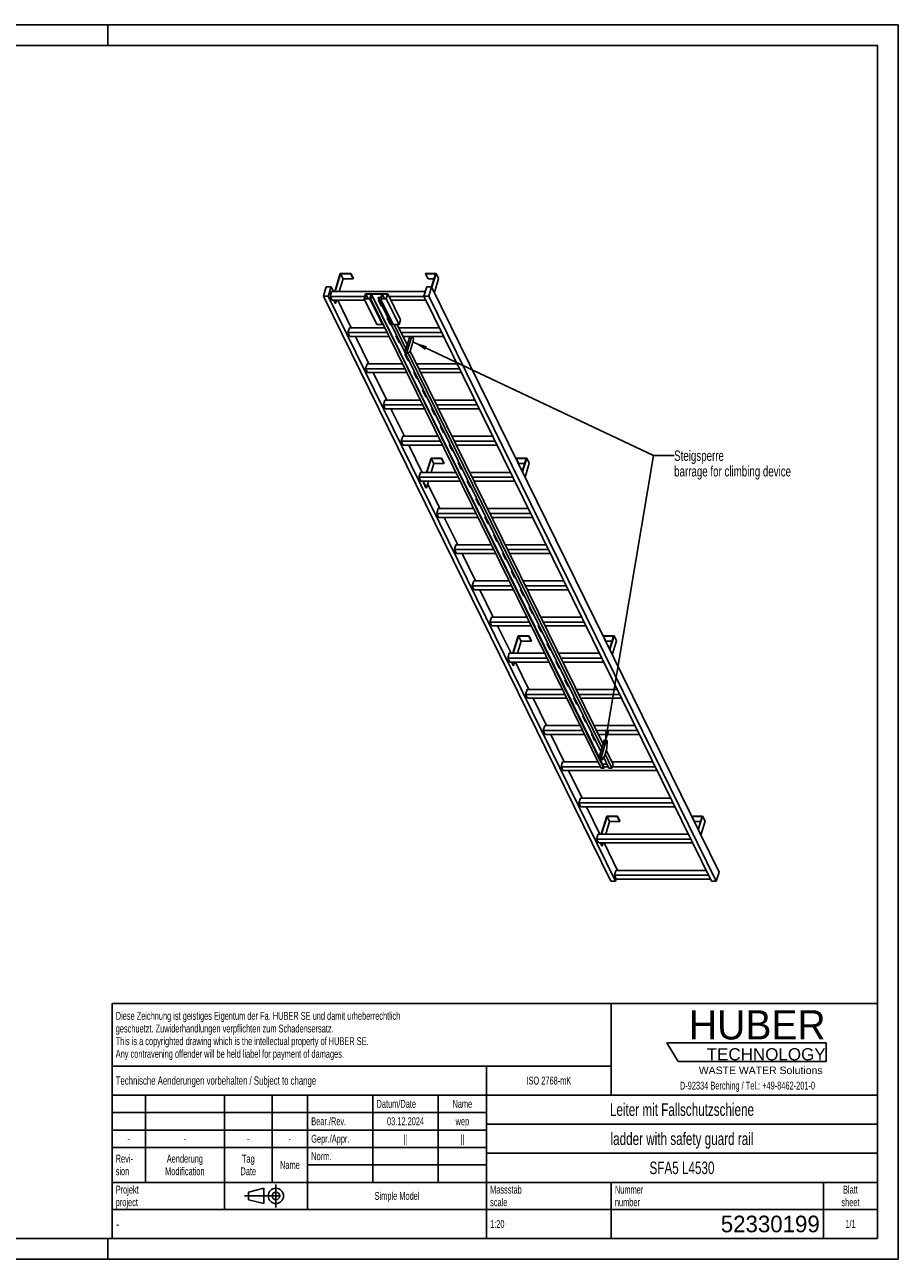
# Model space of a CAD drawing. Header units: millimetres. Extents: x 0 to 8400, y 0 to 5940.
# Tile 2 of 2: x 4200 to 8400, y 0 to 5940. Entities that reach past the tile are written whole.
import ezdxf

# ---------------------------------------------------------------- set-up
doc = ezdxf.new("R2010")
doc.units = ezdxf.units.MM
doc.header["$LTSCALE"] = 462
doc.linetypes.add('CENTER', pattern=[0.6, 0.375, -0.075, 0.075, -0.075])
doc.layers.get('0').update_dxf_attribs({"linetype": 'CONTINUOUS'})
for name, color, linetype in [('053_NOTES', 7, 'CONTINUOUS'), ('HUBER_Logo_BL1', 7, 'CONTINUOUS'), ('HUBER_Logo_BL2', 7, 'CONTINUOUS')]:
    doc.layers.add(name, color=color, linetype=linetype)
doc.styles.get("Standard").update_dxf_attribs({"font": 'txt', "width": 0.7})
doc.styles.add('TEXTSTYLE_2', font='txt')
doc.styles.add('TEXTSTYLE_3', font='arial.ttf')
doc.styles.add('TEXTSTYLE_4', font='txt', dxfattribs={"width": 0.8})
doc.styles.add('TEXTSTYLE_5', font='txt')
doc.dimstyles.get("Standard").update_dxf_attribs({"dimtxt": 50, "dimasz": 70, "dimexe": 2, "dimexo": 1, "dimtad": 1, "dimtxsty": 'Standard', "dimblk": '_FILLED', "dimblk1": '_FILLED', "dimblk2": '_FILLED', "dimcen": 0.09, "dimazin": 2, "dimtol": 1, "dimtp": 0.01, "dimtm": 0.01, "dimtfac": 1, "dimtofl": 0, "dimtmove": 0, "dimatfit": 3, "dimldrblk": '_FILLED', "dimfxl": 1, "dimtolj": 1, "dimarcsym": 0})

# ---------------------------------------------------------------- blocks, each defined once
blk = doc.blocks.new('HUBER_LOGO_BL1', base_point=(7675, 1007.5))
at = {"layer": 'HUBER_Logo_BL1', "color": 2, "linetype": 'Continuous', "attachment_point": 3, "line_spacing_factor": 0.78}
for s, insert, char_height, width, style in [('HUBER\\P\\fArial;\\H58.5;TECHNOLOGY ', (8050.7, 1198.2), 140.4, 775.343, 'TEXTSTYLE_2'), ('WASTE WATER Solutions', (8036, 927.2), 36, 594.067, 'TEXTSTYLE_3')]:
    blk.add_mtext(s, dxfattribs=dict(at, insert=insert, char_height=char_height, width=width, style=style))
at = {"layer": 'HUBER_Logo_BL1', "color": 2, "linetype": 'Continuous', "insert": (7675, 854.8), "char_height": 38, "width": 1621.786, "attachment_point": 2, "line_spacing_factor": 0.96}
blk.add_mtext('D-92334 Berching / Tel.: +49-8462-201-0', dxfattribs=at)
blk = doc.blocks.new('PROJEKTIONSMETHODE_1_BL3', base_point=(5360, 305))
at = {"color": 2, "linetype": 'CENTER'}
for p, q in [((5407.7, 360), (5407.7, 250)), ((5257.3, 305), (5462.7, 305))]:
    blk.add_line(p, q, dxfattribs=at)
at = {"color": 2, "linetype": 'Continuous'}
for p, q in [((5275.7, 323.3), (5349, 341.7)), ((5275.7, 286.7), (5275.7, 323.3)), ((5349, 268.3), (5349, 341.7)), ((5275.7, 286.7), (5349, 268.3))]:
    blk.add_line(p, q, dxfattribs=at)
for radius in [36.7, 18.3]:
    blk.add_circle((5407.7, 305), radius, dxfattribs=at)
blk = doc.blocks.new('*T13')
at = {"color": 3, "linetype": 'Continuous'}
for p, q in [((0, 0), (3680, 0)), ((0, 0), (0, -1130)), ((2400, 0), (2400, -440)), ((3680, 0), (3680, -1130)), ((0, -300), (2400, -300)), ((1800, -300), (1800, -1130)), ((0, -440), (3680, -440)), ((160, -440), (160, -860)), ((540, -440), (540, -990)), ((770, -440), (770, -860)), ((940, -440), (940, -990)), ((1254, -440), (1254, -860)), ((1568, -440), (1568, -860)), ((0, -524), (1800, -524)), ((1800, -580), (3680, -580)), ((0, -608), (1800, -608)), ((0, -692), (1800, -692)), ((1800, -720), (3680, -720)), ((940, -776), (1800, -776)), ((0, -860), (3680, -860)), ((2400, -860), (2400, -1130)), ((3420, -860), (3420, -1130)), ((0, -990), (3680, -990)), ((0, -1130), (3680, -1130))]:
    blk.add_line(p, q, dxfattribs=at)
at = {"color": 2, "linetype": 'Continuous', "line_spacing_factor": 0.96}
for s, insert, char_height, width, attachment_point in [('Diese Zeichnung ist geistiges Eigentum der Fa. HUBER SE und damit urheberrechtlich \\Pgeschuetzt. Zuwiderhandlungen verpflichten zum Schadensersatz.\\PThis is a copyrighted drawing which is the intellectual property of HUBER SE.\\PAny contravening offender will be held liabel for payment of damages.', (17.5, -39.8), 38, 4429.714, 1), ('Technische Aenderungen vorbehalten / Subject to change', (17.5, -350), 40, 3049.524, 1), ('ISO 2768-mK', (2100, -351), 38, 665.905, 2), ('Datum/Date', (1271.5, -463), 38, 584.476, 1), ('Name', (1684, -463), 38, 253.333, 2), ('Leiter mit Fallschutzschiene', (2740, -480), 60, 2260, 2), ('Bear./Rev.', (957.5, -547), 38, 544.667, 1), ('03.12.2024', (1411, -547), 38, 557.333, 2), ('wep', (1684, -547), 38, 199.048, 2), ('-', (80, -631), 38, 68.762, 2), ('-', (350, -631), 38, 68.762, 2), ('-', (655, -631), 38, 68.762, 2), ('-', (855, -631), 38, 68.762, 2), ('Gepr./Appr.', (957.5, -631), 38, 598.952, 1), ('||', (1411, -631), 38, 101.333, 2), ('||', (1684, -631), 38, 101.333, 2), ('ladder with safety guard rail', (2740, -620), 60, 2391.429, 2), ('Revi-\\Psion', (17.5, -726.6), 38, 276.857, 1), ('Aenderung\\PModification', (350, -726.6), 38, 606.19, 2), ('Tag\\PDate', (655, -726.6), 38, 235.238, 2), ('Name', (855, -757), 38, 253.333, 2), ('Norm. ', (957.5, -715), 38, 351.048, 1), ('SFA5 L4530', (2740, -760), 60, 922.857, 2), ('Projekt\\Pproject', (17.5, -875.6), 38, 367.333, 1), ('Massstab\\Pscale', (1817.5, -875.6), 38, 448.762, 1), ('Nummer\\Pnumber', (2417.5, -875.6), 38, 372.762, 1), ('Blatt\\Psheet', (3550, -875.6), 38, 275.048, 2), ('Simple Model', (1370, -906), 38, 656.857, 2), ('1:20', (1817.5, -1041), 38, 204.476, 1), ('1/1', (3550, -1041), 38, 159.238, 2)]:
    blk.add_mtext(s, dxfattribs=dict(at, insert=insert, char_height=char_height, width=width, attachment_point=attachment_point))
for s, insert, char_height, width, attachment_point, style in [('-', (17.5, -1035), 50, 36.667, 1, 'TEXTSTYLE_4'), ('52330199', (3402.5, -1020), 80, 1093.333, 3, 'TEXTSTYLE_5')]:
    blk.add_mtext(s, dxfattribs=dict(at, insert=insert, char_height=char_height, width=width, attachment_point=attachment_point, style=style))
blk = doc.blocks.new('_FILLED')
at = {"color": 0, "linetype": 'ByBlock'}
blk.add_solid([(0, 0), (-1, 0.143), (-1, -0.143)], dxfattribs=at)
blk = doc.blocks.new('HUBER_LOGO_BL2', base_point=(7670.4, 997))
at = {"layer": 'HUBER_Logo_BL2', "color": 5, "linetype": 'Continuous'}
for p, q in [((8052.9, 1042), (7287.9, 1042)), ((7287.9, 1042), (7341.9, 952)), ((8052.9, 1042), (8052.9, 952)), ((7341.9, 952), (8052.9, 952))]:
    blk.add_line(p, q, dxfattribs=at)

msp = doc.modelspace()

# ---------------------------------------------------------------- linework, layer by layer
at = {"color": 3, "linetype": 'Continuous'}
for p, q in [((8400, 5940), (0, 5940)), ((4600, 5940), (4600, 5840)), ((8400, 5940), (8400, 0)), ((4600, 0), (4600, 100)), ((8400, 0), (0, 0))]:
    msp.add_line(p, q, dxfattribs=at)
at = {"color": 5, "linetype": 'Continuous'}
for p, q in [((8300, 5840), (100, 5840)), ((8300, 100), (8300, 5840)), ((100, 100), (8300, 100))]:
    msp.add_line(p, q, dxfattribs=at)
at = {"color": 7, "linetype": 'Continuous'}
for p, q in [((5717.403, 4743.212), (5690.487, 4656.111)), ((5692.329, 4656.111), (5718.761, 4741.645)), ((5730.963, 4716.781), (5712.214, 4656.111)), ((5768.061, 4743.212), (5717.403, 4743.212)), ((5718.761, 4741.645), (5730.963, 4716.781)), ((5718.761, 4741.645), (5767.577, 4741.645)), ((5730.963, 4716.781), (5779.779, 4716.781)), ((5767.577, 4741.645), (5768.061, 4743.212)), ((5767.577, 4741.645), (5779.779, 4716.781)), ((5768.061, 4743.212), (5780.263, 4718.347)), ((5779.779, 4716.781), (5780.263, 4718.347)), ((6127.275, 4743.212), (6126.791, 4741.645)), ((6126.791, 4741.645), (6138.993, 4716.781)), ((6126.791, 4741.645), (6175.607, 4741.645)), ((6177.934, 4743.212), (6127.275, 4743.212)), ((6138.993, 4716.781), (6167.924, 4716.781)), ((6175.607, 4741.645), (6156.286, 4679.121)), ((6157.42, 4676.83), (6177.934, 4743.212)), ((6169.622, 4651.965), (6190.135, 4718.347)), ((6177.934, 4743.212), (6190.135, 4718.347)), ((5649.713, 4679.118), (5635.916, 4634.468)), ((7017.755, 1818.575), (5635.916, 4634.468)), ((5635.916, 4634.468), (5658.942, 4634.468)), ((5672.74, 4679.118), (5649.713, 4679.118)), ((5658.942, 4634.468), (5672.74, 4679.118)), ((7040.782, 1818.575), (5658.942, 4634.468)), ((5675.573, 4656.111), (5668.311, 4632.611)), ((5684.03, 4656.111), (5672.74, 4679.118)), ((6126.161, 4656.111), (5675.573, 4656.111)), ((5839.03, 4644.965), (5831.768, 4621.465)), ((5839.709, 4644.182), (5832.931, 4622.248)), ((5839.03, 4644.965), (5945.873, 4644.965)), ((5839.709, 4644.182), (5850.472, 4622.248)), ((5865.498, 4644.182), (5839.709, 4644.182)), ((5858.72, 4622.248), (5865.498, 4644.182)), ((5867.365, 4644.26), (5862.039, 4627.027)), ((5867.365, 4644.26), (6977.717, 2381.6)), ((5917.102, 4644.26), (5867.365, 4644.26)), ((5911.776, 4627.027), (5917.102, 4644.26)), ((5918.92, 4644.182), (5912.142, 4622.248)), ((5918.92, 4644.182), (5929.683, 4622.248)), ((5944.71, 4644.182), (5918.92, 4644.182)), ((5937.932, 4622.248), (5944.71, 4644.182)), ((5945.873, 4644.965), (5938.611, 4621.465)), ((6006.881, 4520.643), (5945.873, 4644.965)), ((6133.27, 4679.118), (6119.473, 4634.468)), ((7501.312, 1818.575), (6119.473, 4634.468)), ((6119.473, 4634.468), (6142.499, 4634.468)), ((6156.297, 4679.118), (6133.27, 4679.118)), ((6142.499, 4634.468), (6156.297, 4679.118)), ((7524.339, 1818.575), (6142.499, 4634.468)), ((7538.137, 1863.225), (6156.297, 4679.118)), ((5677.462, 4613.963), (5668.311, 4632.611)), ((5835.212, 4632.611), (5668.311, 4632.611)), ((5677.462, 4613.963), (5835.449, 4613.963)), ((5693.295, 4600.848), (5686.859, 4613.963)), ((5688.701, 4613.963), (5695.137, 4600.848)), ((5693.295, 4600.848), (5695.137, 4600.848)), ((5699.19, 4613.963), (5695.137, 4600.848)), ((5769.442, 4482.06), (5704.714, 4613.963)), ((5831.768, 4621.465), (5892.776, 4497.143)), ((5859.399, 4621.465), (5831.768, 4621.465)), ((5832.931, 4622.248), (5858.72, 4622.248)), ((5860.876, 4626.243), (5859.399, 4621.465)), ((5920.408, 4497.143), (5859.399, 4621.465)), ((5860.876, 4626.243), (6971.228, 2363.583)), ((5874.692, 4626.243), (5860.876, 4626.243)), ((5862.039, 4627.027), (5874.934, 4627.027)), ((5874.934, 4627.027), (5874.692, 4626.243)), ((6985.044, 2363.583), (5874.692, 4626.243)), ((5874.934, 4627.027), (6985.286, 2364.366)), ((5898.64, 4626.243), (5898.882, 4627.027)), ((6970.188, 2442.657), (5898.64, 4626.243)), ((5912.455, 4626.243), (5898.64, 4626.243)), ((5898.882, 4627.027), (5911.776, 4627.027)), ((5899.513, 4616.287), (5914.765, 4585.207)), ((5903.525, 4616.287), (5899.513, 4616.287)), ((5900.077, 4616.287), (5914.983, 4585.912)), ((5901.217, 4613.963), (5904.666, 4613.963)), ((5912.455, 4626.243), (5910.979, 4621.465)), ((5910.979, 4621.465), (5971.987, 4497.143)), ((5938.611, 4621.465), (5910.979, 4621.465)), ((5912.142, 4622.248), (5937.932, 4622.248)), ((5914.765, 4585.207), (5914.983, 4585.912)), ((5914.765, 4585.207), (5918.777, 4585.207)), ((5914.983, 4585.912), (5918.431, 4585.912)), ((5999.619, 4497.143), (5938.611, 4621.465)), ((6120.384, 4632.611), (5951.935, 4632.611)), ((5961.086, 4613.963), (6129.535, 4613.963)), ((5942.219, 4529.262), (5957.471, 4498.182)), ((5946.231, 4529.262), (5942.219, 4529.262)), ((5942.782, 4529.262), (5957.689, 4498.887)), ((6006.881, 4520.643), (5999.619, 4497.143)), ((5760.985, 4482.06), (5753.723, 4458.56)), ((5762.874, 4439.912), (5753.723, 4458.56)), ((5943.163, 4458.56), (5753.723, 4458.56)), ((5931.631, 4482.06), (5760.985, 4482.06)), ((5892.776, 4497.143), (5920.408, 4497.143)), ((5921.884, 4501.921), (5920.408, 4497.143)), ((5957.471, 4498.182), (5957.689, 4498.887)), ((5957.471, 4498.182), (5961.483, 4498.182)), ((5957.689, 4498.887), (5961.137, 4498.887)), ((5971.987, 4497.143), (5999.619, 4497.143)), ((6033.1, 4380.397), (5975.809, 4497.143)), ((6038.885, 4399.118), (5990.781, 4497.143)), ((6194.264, 4482.06), (5998.183, 4482.06)), ((6205.796, 4458.56), (6009.715, 4458.56)), ((5762.874, 4439.912), (5952.314, 4439.912)), ((5854.854, 4308.009), (5790.125, 4439.912)), ((5984.924, 4442.237), (6000.177, 4411.156)), ((5988.937, 4442.237), (5984.924, 4442.237)), ((5985.488, 4442.237), (6000.394, 4411.861)), ((5986.629, 4439.912), (5990.078, 4439.912)), ((6000.177, 4411.156), (6000.394, 4411.861)), ((6000.177, 4411.156), (6004.189, 4411.156)), ((6000.394, 4411.861), (6003.843, 4411.861)), ((6018.866, 4439.912), (6214.947, 4439.912)), ((6051.491, 4439.912), (6028.234, 4364.652)), ((6060.702, 4439.912), (6037.445, 4364.652)), ((6053.858, 4369.503), (6063.54, 4400.836)), ((6069.277, 4427.444), (6063.159, 4439.912)), ((6063.54, 4400.836), (6069.277, 4427.444)), ((6027.63, 4355.211), (6042.882, 4324.131)), ((6031.643, 4355.211), (6027.63, 4355.211)), ((6028.194, 4355.211), (6043.1, 4324.836)), ((6028.234, 4364.652), (6031.284, 4358.436)), ((6028.234, 4364.652), (6037.445, 4364.652)), ((6031.284, 4358.436), (6040.495, 4358.436)), ((6037.445, 4364.652), (6040.495, 4358.436)), ((6040.495, 4358.436), (6053.858, 4369.503)), ((6975.526, 2459.933), (6042.899, 4360.427)), ((6981.312, 2478.654), (6053.545, 4369.244)), ((5846.396, 4308.009), (5839.134, 4284.509)), ((5848.286, 4265.861), (5839.134, 4284.509)), ((6028.575, 4284.509), (5839.134, 4284.509)), ((6017.043, 4308.009), (5846.396, 4308.009)), ((6042.882, 4324.131), (6043.1, 4324.836)), ((6042.882, 4324.131), (6046.895, 4324.131)), ((6043.1, 4324.836), (6046.549, 4324.836)), ((6279.676, 4308.009), (6083.595, 4308.009)), ((6291.208, 4284.509), (6095.127, 4284.509)), ((5848.286, 4265.861), (6037.726, 4265.861)), ((5940.265, 4133.958), (5875.537, 4265.861)), ((6070.336, 4268.186), (6085.588, 4237.105)), ((6074.349, 4268.186), (6070.336, 4268.186)), ((6070.9, 4268.186), (6085.806, 4237.81)), ((6072.041, 4265.861), (6075.489, 4265.861)), ((6085.588, 4237.105), (6085.806, 4237.81)), ((6085.588, 4237.105), (6089.601, 4237.105)), ((6085.806, 4237.81), (6089.255, 4237.81)), ((6104.278, 4265.861), (6300.359, 4265.861)), ((6113.042, 4181.16), (6128.294, 4150.08)), ((6117.055, 4181.16), (6113.042, 4181.16)), ((6113.606, 4181.16), (6128.512, 4150.785)), ((5931.808, 4133.958), (5924.546, 4110.459)), ((5933.697, 4091.81), (5924.546, 4110.459)), ((6113.986, 4110.459), (5924.546, 4110.459)), ((6102.454, 4133.958), (5931.808, 4133.958)), ((6128.294, 4150.08), (6128.512, 4150.785)), ((6128.294, 4150.08), (6132.307, 4150.08)), ((6128.512, 4150.785), (6131.961, 4150.785)), ((6365.087, 4133.958), (6169.006, 4133.958)), ((6376.619, 4110.459), (6180.538, 4110.459)), ((5933.697, 4091.81), (6123.138, 4091.81)), ((6025.677, 3959.908), (5960.949, 4091.81)), ((6155.748, 4094.135), (6171, 4063.055)), ((6159.76, 4094.135), (6155.748, 4094.135)), ((6156.312, 4094.135), (6171.218, 4063.76)), ((6157.453, 4091.81), (6160.901, 4091.81)), ((6171, 4063.055), (6171.218, 4063.76)), ((6171, 4063.055), (6175.012, 4063.055)), ((6171.218, 4063.76), (6174.667, 4063.76)), ((6189.69, 4091.81), (6385.771, 4091.81)), ((6198.454, 4007.11), (6213.706, 3976.029)), ((6202.466, 4007.11), (6198.454, 4007.11)), ((6199.018, 4007.11), (6213.924, 3976.734)), ((6017.22, 3959.908), (6009.958, 3936.408)), ((6019.109, 3917.76), (6009.958, 3936.408)), ((6199.398, 3936.408), (6009.958, 3936.408)), ((6187.866, 3959.908), (6017.22, 3959.908)), ((6213.706, 3976.029), (6213.924, 3976.734)), ((6213.706, 3976.029), (6217.718, 3976.029)), ((6213.924, 3976.734), (6217.372, 3976.734)), ((6450.499, 3959.908), (6254.418, 3959.908)), ((6462.031, 3936.408), (6265.95, 3936.408)), ((6019.109, 3917.76), (6208.549, 3917.76)), ((6111.089, 3785.857), (6046.36, 3917.76)), ((6241.16, 3920.084), (6256.412, 3889.004)), ((6245.172, 3920.084), (6241.16, 3920.084)), ((6241.723, 3920.084), (6256.63, 3889.709)), ((6242.864, 3917.76), (6246.313, 3917.76)), ((6256.412, 3889.004), (6256.63, 3889.709)), ((6256.412, 3889.004), (6260.424, 3889.004)), ((6256.63, 3889.709), (6260.078, 3889.709)), ((6275.101, 3917.76), (6471.182, 3917.76)), ((6153.378, 3854.788), (6132.077, 3785.857)), ((6133.919, 3785.857), (6154.736, 3853.221)), ((6204.037, 3854.788), (6153.378, 3854.788)), ((6153.805, 3785.857), (6166.938, 3828.357)), ((6166.938, 3828.357), (6154.736, 3853.221)), ((6154.736, 3853.221), (6203.553, 3853.221)), ((6166.938, 3828.357), (6215.754, 3828.357)), ((6203.553, 3853.221), (6204.037, 3854.788)), ((6215.754, 3828.357), (6203.553, 3853.221)), ((6216.238, 3829.923), (6204.037, 3854.788)), ((6215.754, 3828.357), (6216.238, 3829.923)), ((6283.865, 3833.059), (6299.118, 3801.978)), ((6287.878, 3833.059), (6283.865, 3833.059)), ((6284.429, 3833.059), (6299.335, 3802.683)), ((6299.118, 3801.978), (6299.335, 3802.683)), ((6299.118, 3801.978), (6303.13, 3801.978)), ((6299.335, 3802.683), (6302.784, 3802.683)), ((6563.25, 3854.788), (6562.766, 3853.221)), ((6574.968, 3828.357), (6562.766, 3853.221)), ((6562.766, 3853.221), (6611.583, 3853.221)), ((6613.909, 3854.788), (6563.25, 3854.788)), ((6574.968, 3828.357), (6603.899, 3828.357)), ((6611.583, 3853.221), (6592.265, 3790.709)), ((6593.395, 3788.405), (6613.909, 3854.788)), ((6605.597, 3763.541), (6626.111, 3829.923)), ((6626.111, 3829.923), (6613.909, 3854.788)), ((6102.632, 3785.857), (6095.37, 3762.357)), ((6104.521, 3743.709), (6095.37, 3762.357)), ((6284.81, 3762.357), (6095.37, 3762.357)), ((6273.278, 3785.857), (6102.632, 3785.857)), ((6104.521, 3743.709), (6293.961, 3743.709)), ((6119.052, 3743.709), (6117.068, 3737.289)), ((6118.911, 3737.289), (6120.895, 3743.709)), ((6131.112, 3712.424), (6140.78, 3743.709)), ((6326.571, 3746.033), (6341.823, 3714.953)), ((6330.584, 3746.033), (6326.571, 3746.033)), ((6327.135, 3746.033), (6342.041, 3715.658)), ((6328.276, 3743.709), (6331.725, 3743.709)), ((6535.911, 3785.857), (6339.83, 3785.857)), ((6547.443, 3762.357), (6351.362, 3762.357)), ((6360.513, 3743.709), (6556.594, 3743.709)), ((6129.27, 3712.424), (6117.068, 3737.289)), ((6117.068, 3737.289), (6118.911, 3737.289)), ((6131.112, 3712.424), (6118.911, 3737.289)), ((6129.27, 3712.424), (6131.112, 3712.424)), ((6196.501, 3611.806), (6137.299, 3732.446)), ((6341.823, 3714.953), (6342.041, 3715.658)), ((6341.823, 3714.953), (6345.836, 3714.953)), ((6342.041, 3715.658), (6345.49, 3715.658)), ((6369.277, 3659.008), (6384.529, 3627.928)), ((6373.29, 3659.008), (6369.277, 3659.008)), ((6369.841, 3659.008), (6384.747, 3628.633)), ((6384.529, 3627.928), (6384.747, 3628.633)), ((6384.529, 3627.928), (6388.542, 3627.928)), ((6384.747, 3628.633), (6388.196, 3628.633)), ((6188.043, 3611.806), (6180.781, 3588.306)), ((6189.933, 3569.658), (6180.781, 3588.306)), ((6370.222, 3588.306), (6180.781, 3588.306)), ((6358.69, 3611.806), (6188.043, 3611.806)), ((6189.933, 3569.658), (6379.373, 3569.658)), ((6281.912, 3437.755), (6217.184, 3569.658)), ((6411.983, 3571.983), (6427.235, 3540.902)), ((6415.996, 3571.983), (6411.983, 3571.983)), ((6412.547, 3571.983), (6427.453, 3541.607)), ((6413.688, 3569.658), (6417.136, 3569.658)), ((6621.322, 3611.806), (6425.242, 3611.806)), ((6632.854, 3588.306), (6436.774, 3588.306)), ((6445.925, 3569.658), (6642.006, 3569.658)), ((6427.235, 3540.902), (6427.453, 3541.607)), ((6427.235, 3540.902), (6431.248, 3540.902)), ((6427.453, 3541.607), (6430.902, 3541.607)), ((6454.689, 3484.957), (6469.941, 3453.877)), ((6458.701, 3484.957), (6454.689, 3484.957)), ((6455.253, 3484.957), (6470.159, 3454.582)), ((6469.941, 3453.877), (6470.159, 3454.582)), ((6469.941, 3453.877), (6473.953, 3453.877)), ((6470.159, 3454.582), (6473.608, 3454.582)), ((6273.455, 3437.755), (6266.193, 3414.255)), ((6275.344, 3395.607), (6266.193, 3414.255)), ((6455.633, 3414.255), (6266.193, 3414.255)), ((6444.101, 3437.755), (6273.455, 3437.755)), ((6275.344, 3395.607), (6464.785, 3395.607)), ((6367.324, 3263.705), (6302.596, 3395.607)), ((6497.395, 3397.932), (6512.647, 3366.851)), ((6501.407, 3397.932), (6497.395, 3397.932)), ((6497.959, 3397.932), (6512.865, 3367.556)), ((6499.099, 3395.607), (6502.548, 3395.607)), ((6706.734, 3437.755), (6510.653, 3437.755)), ((6718.266, 3414.255), (6522.185, 3414.255)), ((6531.337, 3395.607), (6727.417, 3395.607)), ((6512.647, 3366.851), (6512.865, 3367.556)), ((6512.647, 3366.851), (6516.659, 3366.851)), ((6512.865, 3367.556), (6516.313, 3367.556)), ((6540.101, 3310.907), (6555.353, 3279.826)), ((6544.113, 3310.907), (6540.101, 3310.907)), ((6540.664, 3310.907), (6555.571, 3280.531)), ((6555.353, 3279.826), (6555.571, 3280.531)), ((6555.353, 3279.826), (6559.365, 3279.826)), ((6555.571, 3280.531), (6559.019, 3280.531)), ((6358.867, 3263.705), (6351.605, 3240.205)), ((6360.756, 3221.556), (6351.605, 3240.205)), ((6541.045, 3240.205), (6351.605, 3240.205)), ((6529.513, 3263.705), (6358.867, 3263.705)), ((6360.756, 3221.556), (6550.196, 3221.556)), ((6452.736, 3089.654), (6388.007, 3221.556)), ((6586.819, 3223.881), (6582.807, 3223.881)), ((6582.807, 3223.881), (6598.059, 3192.801)), ((6583.37, 3223.881), (6598.276, 3193.506)), ((6584.511, 3221.556), (6587.96, 3221.556)), ((6792.146, 3263.705), (6596.065, 3263.705)), ((6803.678, 3240.205), (6607.597, 3240.205)), ((6616.748, 3221.556), (6812.829, 3221.556)), ((6598.059, 3192.801), (6598.276, 3193.506)), ((6598.059, 3192.801), (6602.071, 3192.801)), ((6598.276, 3193.506), (6601.725, 3193.506)), ((6444.278, 3089.654), (6437.016, 3066.154)), ((6614.925, 3089.654), (6444.278, 3089.654)), ((6629.525, 3136.856), (6625.512, 3136.856)), ((6625.512, 3136.856), (6640.764, 3105.775)), ((6626.076, 3136.856), (6640.982, 3106.48)), ((6640.764, 3105.775), (6640.982, 3106.48)), ((6640.764, 3105.775), (6644.777, 3105.775)), ((6640.982, 3106.48), (6644.431, 3106.48)), ((6877.558, 3089.654), (6681.477, 3089.654)), ((6446.168, 3047.506), (6437.016, 3066.154)), ((6626.457, 3066.154), (6437.016, 3066.154)), ((6446.168, 3047.506), (6635.608, 3047.506)), ((6538.147, 2915.603), (6473.419, 3047.506)), ((6672.231, 3049.83), (6668.218, 3049.83)), ((6668.218, 3049.83), (6683.47, 3018.75)), ((6668.782, 3049.83), (6683.688, 3019.455)), ((6669.923, 3047.506), (6673.372, 3047.506)), ((6889.09, 3066.154), (6693.009, 3066.154)), ((6702.16, 3047.506), (6898.241, 3047.506)), ((6572.928, 2999.835), (6546.899, 2915.603)), ((6548.741, 2915.603), (6574.286, 2998.268)), ((6568.626, 2915.603), (6586.488, 2973.404)), ((6623.587, 2999.835), (6572.928, 2999.835)), ((6574.286, 2998.268), (6623.102, 2998.268)), ((6586.488, 2973.404), (6574.286, 2998.268)), ((6586.488, 2973.404), (6635.304, 2973.404)), ((6623.102, 2998.268), (6623.587, 2999.835)), ((6635.304, 2973.404), (6623.102, 2998.268)), ((6635.788, 2974.97), (6623.587, 2999.835)), ((6635.304, 2973.404), (6635.788, 2974.97)), ((6683.47, 3018.75), (6683.688, 3019.455)), ((6683.47, 3018.75), (6687.483, 3018.75)), ((6683.688, 3019.455), (6687.137, 3019.455)), ((6982.8, 2999.835), (6982.316, 2998.268)), ((6982.316, 2998.268), (7031.132, 2998.268)), ((6994.518, 2973.404), (6982.316, 2998.268)), ((7033.459, 2999.835), (6982.8, 2999.835)), ((6994.518, 2973.404), (7023.449, 2973.404)), ((7031.132, 2998.268), (7011.815, 2935.756)), ((7012.945, 2933.453), (7033.459, 2999.835)), ((7025.147, 2908.588), (7045.66, 2974.97)), ((7045.66, 2974.97), (7033.459, 2999.835)), ((6529.69, 2915.603), (6522.428, 2892.103)), ((6700.336, 2915.603), (6529.69, 2915.603)), ((6714.937, 2962.805), (6710.924, 2962.805)), ((6710.924, 2962.805), (6726.176, 2931.724)), ((6711.488, 2962.805), (6726.394, 2932.429)), ((6726.176, 2931.724), (6726.394, 2932.429)), ((6726.176, 2931.724), (6730.189, 2931.724)), ((6726.394, 2932.429), (6729.843, 2932.429)), ((6962.969, 2915.603), (6766.888, 2915.603)), ((6711.868, 2892.103), (6522.428, 2892.103)), ((6531.579, 2873.455), (6522.428, 2892.103)), ((6531.579, 2873.455), (6721.02, 2873.455)), ((6548.82, 2857.471), (6540.976, 2873.455)), ((6550.662, 2857.471), (6542.819, 2873.455)), ((6548.82, 2857.471), (6550.662, 2857.471)), ((6550.662, 2857.471), (6555.601, 2873.455)), ((6623.559, 2741.552), (6558.831, 2873.455)), ((6757.642, 2875.78), (6753.63, 2875.78)), ((6753.63, 2875.78), (6768.882, 2844.699)), ((6754.194, 2875.78), (6769.1, 2845.404)), ((6755.335, 2873.455), (6758.783, 2873.455)), ((6974.501, 2892.103), (6778.42, 2892.103)), ((6787.572, 2873.455), (6983.653, 2873.455)), ((6768.882, 2844.699), (6769.1, 2845.404)), ((6768.882, 2844.699), (6772.895, 2844.699)), ((6769.1, 2845.404), (6772.549, 2845.404)), ((6615.102, 2741.552), (6607.84, 2718.052)), ((6785.748, 2741.552), (6615.102, 2741.552)), ((6800.348, 2788.754), (6796.336, 2788.754)), ((6796.336, 2788.754), (6811.588, 2757.674)), ((6796.9, 2788.754), (6811.806, 2758.379)), ((6811.588, 2757.674), (6811.806, 2758.379)), ((6811.588, 2757.674), (6815.6, 2757.674)), ((6811.806, 2758.379), (6815.254, 2758.379)), ((7048.381, 2741.552), (6852.3, 2741.552)), ((6797.28, 2718.052), (6607.84, 2718.052)), ((6616.991, 2699.404), (6607.84, 2718.052)), ((6616.991, 2699.404), (6806.431, 2699.404)), ((6708.971, 2567.501), (6644.242, 2699.404)), ((6843.054, 2701.729), (6839.042, 2701.729)), ((6839.042, 2701.729), (6854.294, 2670.648)), ((6839.605, 2701.729), (6854.512, 2671.353)), ((6840.746, 2699.404), (6844.195, 2699.404)), ((7059.913, 2718.052), (6863.832, 2718.052)), ((6872.983, 2699.404), (7069.064, 2699.404)), ((6854.294, 2670.648), (6854.512, 2671.353)), ((6854.294, 2670.648), (6858.306, 2670.648)), ((6854.512, 2671.353), (6857.96, 2671.353)), ((6885.76, 2614.703), (6881.748, 2614.703)), ((6881.748, 2614.703), (6897, 2583.623)), ((6882.311, 2614.703), (6897.217, 2584.328)), ((6700.514, 2567.501), (6693.252, 2544.002)), ((6871.16, 2567.501), (6700.514, 2567.501)), ((6897, 2583.623), (6897.217, 2584.328)), ((6897, 2583.623), (6901.012, 2583.623)), ((6897.217, 2584.328), (6900.666, 2584.328)), ((7133.793, 2567.501), (6937.712, 2567.501)), ((6882.692, 2544.002), (6693.252, 2544.002)), ((6702.403, 2525.353), (6693.252, 2544.002)), ((6702.403, 2525.353), (6891.843, 2525.353)), ((6794.383, 2393.451), (6729.654, 2525.353)), ((6928.466, 2527.678), (6924.453, 2527.678)), ((6924.453, 2527.678), (6939.705, 2496.597)), ((6925.017, 2527.678), (6939.923, 2497.302)), ((6926.158, 2525.353), (6929.607, 2525.353)), ((6939.705, 2496.597), (6939.923, 2497.302)), ((6939.705, 2496.597), (6943.718, 2496.597)), ((6939.923, 2497.302), (6943.372, 2497.302)), ((7145.325, 2544.002), (6949.244, 2544.002)), ((6958.395, 2525.353), (7154.476, 2525.353)), ((6987.63, 2499.099), (6963.423, 2420.766)), ((6996.84, 2499.099), (6972.634, 2420.766)), ((6987.63, 2499.099), (6996.84, 2499.099)), ((6999.891, 2492.883), (6996.84, 2499.099)), ((6969.568, 2440.653), (6967.159, 2440.653)), ((6967.159, 2440.653), (6968.637, 2437.64)), ((6967.723, 2440.653), (6968.855, 2438.345)), ((6989.047, 2425.618), (6998.73, 2456.951)), ((7028.593, 2382.305), (6996.115, 2448.489)), ((6998.73, 2456.951), (6999.891, 2492.883)), ((6785.925, 2393.451), (6778.663, 2369.951)), ((6956.572, 2393.451), (6785.925, 2393.451)), ((6963.423, 2420.766), (6972.634, 2420.766)), ((6963.423, 2420.766), (6971.049, 2405.226)), ((6971.049, 2405.226), (6980.26, 2405.226)), ((6972.634, 2420.766), (6980.26, 2405.226)), ((6977.717, 2381.6), (6977.374, 2380.49)), ((7000.151, 2381.6), (6977.717, 2381.6)), ((6980.26, 2405.226), (6989.047, 2425.618)), ((6982.263, 2409.875), (6982.411, 2409.572)), ((6982.411, 2409.572), (6982.629, 2410.277)), ((6982.411, 2409.572), (6986.424, 2409.572)), ((6982.526, 2410.486), (6982.629, 2410.277)), ((6982.629, 2410.277), (6986.078, 2410.277)), ((7008.992, 2363.583), (6984.139, 2414.228)), ((7022.808, 2363.583), (6990.329, 2429.768)), ((7028.593, 2382.305), (7022.808, 2363.583)), ((7219.204, 2393.451), (7023.124, 2393.451)), ((6968.104, 2369.951), (6778.663, 2369.951)), ((6787.815, 2351.302), (6778.663, 2369.951)), ((6787.815, 2351.302), (7239.888, 2351.302)), ((6879.794, 2219.4), (6815.066, 2351.302)), ((6971.228, 2363.583), (6985.044, 2363.583)), ((7005.867, 2369.951), (6982.546, 2369.951)), ((6985.044, 2363.583), (6985.286, 2364.366)), ((7008.992, 2363.583), (7022.808, 2363.583)), ((7230.737, 2369.951), (7024.776, 2369.951)), ((6871.337, 2219.4), (6864.075, 2195.9)), ((7304.616, 2219.4), (6871.337, 2219.4)), ((7316.148, 2195.9), (6864.075, 2195.9)), ((6873.226, 2177.252), (6864.075, 2195.9)), ((6873.226, 2177.252), (7325.299, 2177.252)), ((6965.206, 2045.349), (6900.478, 2177.252)), ((6998.579, 2132.45), (6971.663, 2045.349)), ((6973.505, 2045.349), (6999.937, 2130.883)), ((7012.139, 2106.019), (6993.39, 2045.349)), ((7049.237, 2132.45), (6998.579, 2132.45)), ((6999.937, 2130.883), (7048.753, 2130.883)), ((7012.139, 2106.019), (6999.937, 2130.883)), ((7060.955, 2106.019), (7012.139, 2106.019)), ((7048.753, 2130.883), (7049.237, 2132.45)), ((7060.955, 2106.019), (7048.753, 2130.883)), ((7061.439, 2107.585), (7049.237, 2132.45)), ((7061.439, 2107.585), (7060.955, 2106.019)), ((7408.451, 2132.45), (7407.967, 2130.883)), ((7407.967, 2130.883), (7456.783, 2130.883)), ((7420.169, 2106.019), (7407.967, 2130.883)), ((7459.109, 2132.45), (7408.451, 2132.45)), ((7449.1, 2106.019), (7420.169, 2106.019)), ((7456.783, 2130.883), (7437.466, 2068.371)), ((7438.596, 2066.068), (7459.109, 2132.45)), ((7471.311, 2107.585), (7450.798, 2041.203)), ((7471.311, 2107.585), (7459.109, 2132.45)), ((6956.749, 2045.349), (6949.487, 2021.849)), ((7401.56, 2021.849), (6949.487, 2021.849)), ((6958.638, 2003.201), (6949.487, 2021.849)), ((7390.028, 2045.349), (6956.749, 2045.349)), ((6958.638, 2003.201), (7410.711, 2003.201)), ((6974.471, 1990.086), (6968.035, 2003.201)), ((6976.313, 1990.086), (6969.877, 2003.201)), ((6976.313, 1990.086), (6974.471, 1990.086)), ((6980.366, 2003.201), (6976.313, 1990.086)), ((7050.618, 1871.298), (6985.889, 2003.201)), ((7042.16, 1871.298), (7034.898, 1847.798)), ((7486.972, 1847.798), (7034.898, 1847.798)), ((7044.05, 1829.15), (7034.898, 1847.798)), ((7475.44, 1871.298), (7042.16, 1871.298)), ((7524.339, 1818.575), (7538.137, 1863.225)), ((7017.755, 1818.575), (7040.782, 1818.575)), ((7040.782, 1818.575), (7044.05, 1829.15)), ((7044.05, 1829.15), (7496.123, 1829.15)), ((7501.312, 1818.575), (7524.339, 1818.575))]:
    msp.add_line(p, q, dxfattribs=at)

# ---------------------------------------------------------------- block references
msp.add_blockref('*T13', (4620, 1230))
at = {"color": 2, "linetype": 'Continuous'}
msp.add_blockref('PROJEKTIONSMETHODE_1_BL3', (5360, 305), dxfattribs=at)
at = {"layer": 'HUBER_Logo_BL1'}
msp.add_blockref('HUBER_LOGO_BL1', (7674.994, 1007.484), dxfattribs=at)
at = {"layer": 'HUBER_Logo_BL2'}
msp.add_blockref('HUBER_LOGO_BL2', (7670.375, 996.993), dxfattribs=at)

# ---------------------------------------------------------------- texts
at = {"layer": '053_NOTES', "color": 2, "linetype": 'Continuous', "insert": (7322.381, 3891.558), "char_height": 50, "width": 1396.42857, "attachment_point": 1, "line_spacing_factor": 0.9}
msp.add_mtext('Steigsperre\\Pbarrage for climbing device', dxfattribs=at)

# ---------------------------------------------------------------- leaders
at = {"layer": '053_NOTES', "color": 2, "linetype": 'Continuous', "annotation_type": 0, "has_hookline": 1, "hookline_direction": 1, "text_width": 846.929}
for points in [[(6066.388, 4414.044), (7222.381, 3866.558), (7322.381, 3866.558)], [(6989.248, 2474.531), (7222.381, 3866.558), (7322.381, 3866.558)]]:
    msp.add_leader(points, dimstyle='Standard', override={"dimtad": 0}, dxfattribs=at)

doc.saveas('drawing.dxf')
